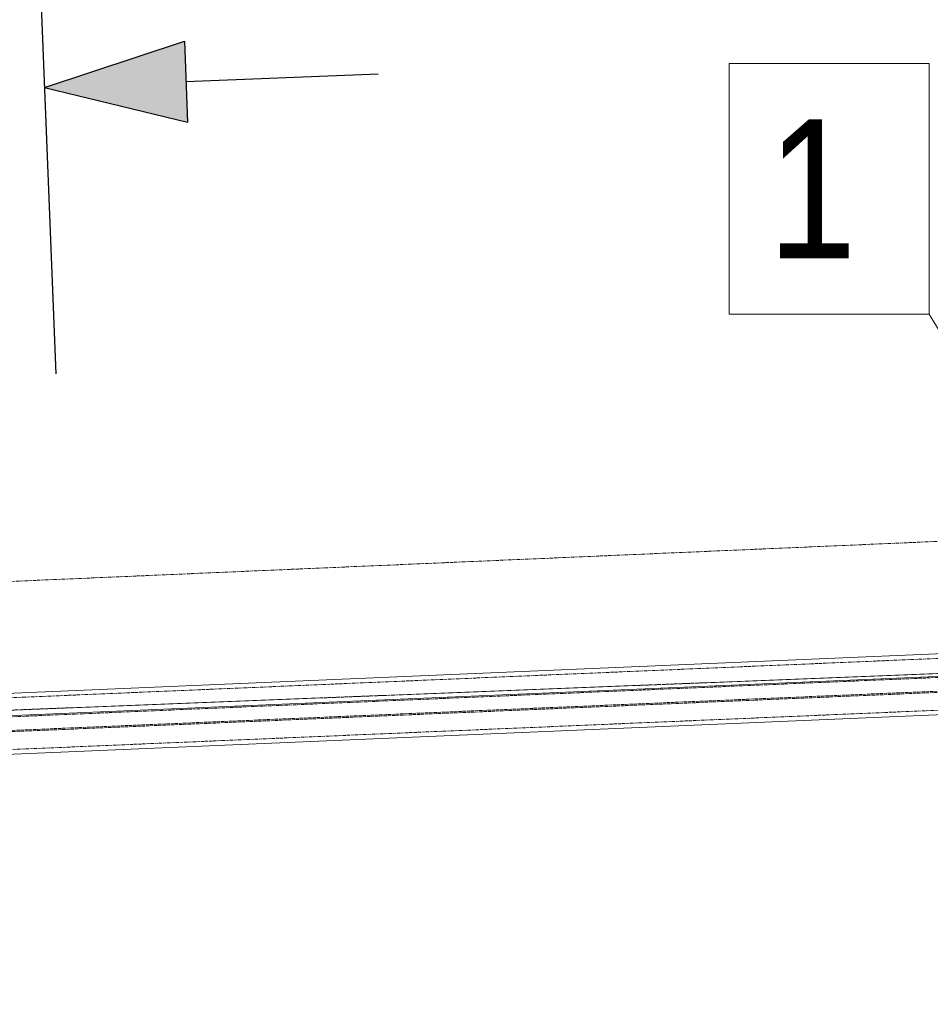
# Model space of a CAD drawing. Header units: millimetres. Extents: x -15129 to 9171, y -18789 to 5877.
# Tile 245 of 256: x -5547 to -4729, y -1234 to -349. Entities that reach past the tile are written whole.
import ezdxf

# ---------------------------------------------------------------- set-up
doc = ezdxf.new("R2010")
doc.units = ezdxf.units.MM
doc.linetypes.add('ACAD_ISO02W100', pattern=[15, 12, -3])
doc.linetypes.add('ACAD_ISO04W100', pattern=[30, 24, -3, 0, -3])
for name, color, linetype in [('AS_Belki', 145, 'Continuous'), ('AS_DIM_ON', 7, 'Continuous'), ('AS_Sciany betonowe', 252, 'Continuous'), ('AS_Siatki', 72, 'Continuous')]:
    doc.layers.add(name, color=color, linetype=linetype)
doc.styles.add('Arial Narrow', font='ARIALN.TTF', dxfattribs={"height": 5})

# ---------------------------------------------------------------- blocks, each defined once
blk = doc.blocks.new('sectionup')
blk.add_hatch(color=256).paths.add_polyline_path([(-2.545, 0.728), (-2.545, -0.728), (0, 0)])
at = {"color": 7, "linetype": 'Continuous'}
for p, q in [((0, 3), (0, -5.151)), ((-6, 0), (-2.545, 0))]:
    blk.add_line(p, q, dxfattribs=at)
for p, q in [((0, 0), (-2.545, 0.728)), ((-2.545, 0.728), (-2.545, -0.728)), ((0, 0), (-2.545, -0.728))]:
    blk.add_line(p, q)

msp = doc.modelspace()

# ---------------------------------------------------------------- linework, layer by layer
at = {"color": 7, "lineweight": 13}
msp.add_line((-4476.47, -1032.42), (-4729.92, -613.58), dxfattribs=at)
msp.add_lwpolyline([(-4909.56, -613.58), (-4729.92, -613.58), (-4729.92, -388.58), (-4909.56, -388.58), (-4909.56, -613.58)], dxfattribs=at)
at = {"layer": 'AS_Belki', "color": 145, "linetype": 'Continuous', "lineweight": 13, "ltscale": 0.25}
for p, q in [((-4702.47, -917.94), (-5657.9, -958.45)), ((-4691.62, -937.63), (-5670.33, -979.13)), ((-5668.87, -1013.66), (-4690.16, -972.17))]:
    msp.add_line(p, q, dxfattribs=at)
at = {"layer": 'AS_Belki', "color": 84, "linetype": 'ACAD_ISO02W100', "lineweight": 13, "ltscale": 0.25}
for p, q in [((-4694.8, -921.72), (-5671.01, -963.12)), ((-4691.58, -938.71), (-5670.29, -980.21)), ((-5669.77, -992.47), (-4691.07, -950.97)), ((-5669.73, -993.55), (-4691.03, -952.06)), ((-5669.05, -1009.56), (-4690.34, -968.07))]:
    msp.add_line(p, q, dxfattribs=at)
at = {"layer": 'AS_Sciany betonowe', "color": 145, "linetype": 'ACAD_ISO02W100', "lineweight": 13, "ltscale": 0.25}
msp.add_line((-489.39, -634.96), (-12160.18, -1139.01), dxfattribs=at)
at = {"layer": 'AS_Sciany betonowe', "color": 84, "linetype": 'ACAD_ISO02W100', "lineweight": 13, "ltscale": 0.25}
msp.add_line((-725.34, -778.93), (-9807.37, -1136.98), dxfattribs=at)
at = {"layer": 'AS_Siatki', "color": 20, "linetype": 'ACAD_ISO04W100', "lineweight": 13, "ltscale": 0.25}
msp.add_line((-491.11, -769.7), (-12256.44, -1233.53), dxfattribs=at)

# ---------------------------------------------------------------- block references
at = {"layer": 'AS_DIM_ON', "xscale": -49.99999999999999, "yscale": 50, "zscale": 50, "rotation": 2.257646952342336}
msp.add_blockref('sectionup', (-5524.66, -409.97, 39223.33), dxfattribs=at)

# ---------------------------------------------------------------- texts
at = {"color": 7, "lineweight": 13, "style": 'Arial Narrow'}
msp.add_text('1', height=125, dxfattribs=at).set_placement((-4874.91, -563.58))

doc.saveas('drawing.dxf')
